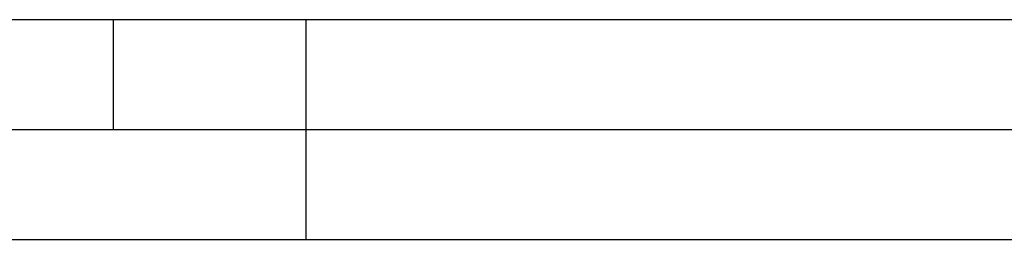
# Model space of a CAD drawing. Header units: millimetres. Extents: x 0 to 420, y 0 to 297.
# Tile 2 of 74: x 117 to 162, y 0 to 10. Entities that reach past the tile are written whole.
import ezdxf

# ---------------------------------------------------------------- set-up
doc = ezdxf.new("R2010")
doc.units = ezdxf.units.MM
doc.header["$LTSCALE"] = 23.1
doc.layers.get('0').update_dxf_attribs({"linetype": 'CONTINUOUS'})

msp = doc.modelspace()

# ---------------------------------------------------------------- linework, layer by layer
at = {"color": 7, "linetype": 'CONTINUOUS'}
msp.add_line((25, 10), (410, 10), dxfattribs=at)
at = {"color": 2, "linetype": 'CONTINUOUS'}
for p, q in [((121.25, 5), (121.25, 10)), ((130, 0), (130, 10)), ((20, 5), (415, 5)), ((0, 0), (232.75, 0))]:
    msp.add_line(p, q, dxfattribs=at)

doc.saveas('drawing.dxf')
